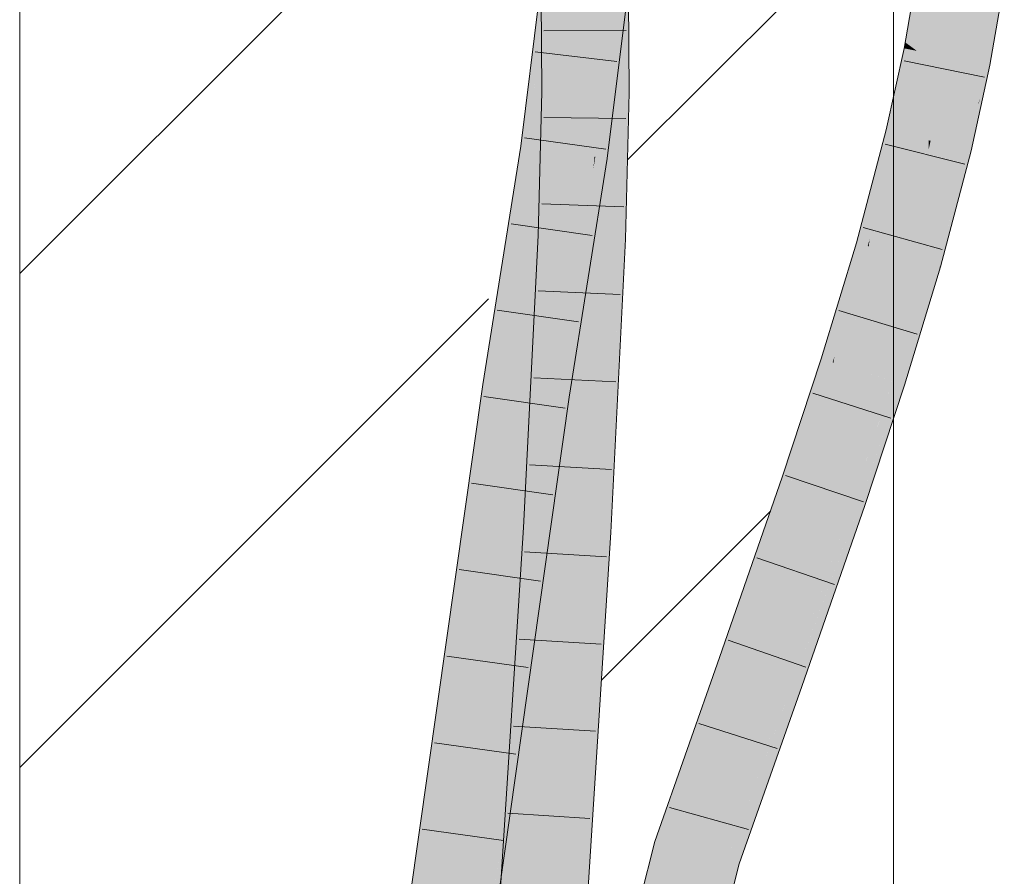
# Model space of a CAD drawing. Extents: x -720 to 300, y 62 to 1162.
# Tile 129 of 143: x 163.96 to 166.77, y 817.11 to 819.56. Entities that reach past the tile are written whole.
import ezdxf
from ezdxf.lldxf.tags import DXFTag

# ---------------------------------------------------------------- set-up
doc = ezdxf.new("R2010")
doc.units = 0
doc.layers.get('0').update_dxf_attribs({"lineweight": 13})
doc.layers.add('E_Detail_Linie_Text_Bem', color=7, linetype='Continuous', lineweight=13)
for name, color, linetype, lineweight, true_color in [('E_Detail_Wandschraffur', 7, 'Continuous', 5, 0xc0c0c0), ('E_Leerrohr 25-A06G942U8I', 7, 'Continuous', 9, 0xff8000), ('E_Leerrohr 25-Shading', 7, 'Continuous', 9, 0xff8000)]:
    doc.layers.add(name, color=color, linetype=linetype, lineweight=lineweight, true_color=true_color)
tags = doc.linetypes.add('fein_strichliert', pattern=[4, 1, -2, 1]).pattern_tags.tags
tags[8:9] = [DXFTag(74, 4), DXFTag(75, 0), DXFTag(340, '0'), DXFTag(46, 0.0), DXFTag(50, 0.0), DXFTag(44, 0.0), DXFTag(45, 0.0)]
tags[6:7] = [DXFTag(74, 4), DXFTag(75, 0), DXFTag(340, '0'), DXFTag(46, 0.0), DXFTag(50, 0.0), DXFTag(44, 0.0), DXFTag(45, 0.0)]
tags[4:5] = [DXFTag(74, 4), DXFTag(75, 0), DXFTag(340, '0'), DXFTag(46, 0.0), DXFTag(50, 0.0), DXFTag(44, 0.0), DXFTag(45, 0.0)]

# ---------------------------------------------------------------- blocks, each defined once
blk = doc.blocks.new('Shading-A06G93Y98I', base_point=(164.3113, 821.6645))
at = {"layer": 'E_Leerrohr 25-Shading', "color": 43, "true_color": 0xd7ab7f}
for points in [[(165.5004, 819.8533), (165.4822, 819.8549), (165.4203, 819.194), (165.4084, 819.1957)], [(165.4203, 819.194), (165.4253, 819.1933), (165.5004, 819.8533), (165.508, 819.8527)], [(166.5385, 819.7023), (166.5254, 819.7042), (166.4893, 819.4953)], [(166.4893, 819.4953), (166.5043, 819.4843), (166.5385, 819.7023), (166.5512, 819.7004)], [(166.5512, 819.7004), (166.5043, 819.4843), (166.5585, 819.6994), (166.5142, 819.4771)], [(166.5585, 819.6994), (166.5142, 819.4771), (166.5616, 819.699), (166.5199, 819.4729)], [(166.5199, 819.4729), (166.5223, 819.4711), (166.5616, 819.699)], [(165.4084, 819.1957), (165.4605, 819.6614), (165.389, 819.1984), (165.4472, 819.6621)], [(165.4491, 819.4097), (165.4616, 819.6858), (165.447, 819.6868)], [(165.6751, 819.5523), (165.6605, 819.6723), (165.665, 819.553)], [(165.6971, 819.6698), (165.6605, 819.6723), (165.698, 819.5505), (165.6751, 819.5523)], [(165.6607, 819.6504), (165.664, 819.5531), (165.6605, 819.6723), (165.665, 819.553)], [(166.6957, 819.437), (166.7169, 819.4329), (166.7366, 819.6737), (166.7351, 819.5985)], [(165.6607, 819.6504), (165.6003, 819.1684), (165.6613, 819.6503), (165.6026, 819.1681)], [(165.6613, 819.6503), (165.6026, 819.1681), (165.6973, 819.6484), (165.6365, 819.1633)], [(165.6697, 819.3521), (165.671, 819.3521), (165.6614, 819.5533), (165.6607, 819.6504)], [(166.7602, 819.6602), (166.7351, 819.5985), (166.7542, 819.5606), (166.7317, 819.4299)], [(166.7169, 819.4329), (166.7317, 819.4299), (166.7351, 819.5985)], [(165.4491, 819.4097), (165.4745, 819.3538), (165.4563, 819.5687), (165.4763, 819.5672)], [(165.4745, 819.3538), (165.4861, 819.3536), (165.4763, 819.5672), (165.4845, 819.5666)], [(165.6614, 819.5533), (165.6629, 819.3521), (165.6697, 819.3521)], [(165.664, 819.5531), (165.671, 819.3521), (165.665, 819.553), (165.6727, 819.3521)], [(165.6727, 819.3521), (165.6995, 819.3518), (165.665, 819.553), (165.6751, 819.5523)], [(165.6751, 819.5523), (165.6995, 819.3518), (165.698, 819.5505)], [(166.4864, 819.4781), (166.5023, 819.475), (166.4893, 819.4953), (166.5043, 819.4843)], [(166.5023, 819.475), (166.4864, 819.4781), (166.4388, 819.2439), (166.4351, 819.2448)], [(166.4388, 819.2439), (166.4536, 819.2403), (166.5023, 819.475), (166.5134, 819.4728)], [(166.5134, 819.4728), (166.4536, 819.2403), (166.5197, 819.4716), (166.4631, 819.238)], [(166.5197, 819.4716), (166.4631, 819.238), (166.5223, 819.4711), (166.4684, 819.2366)], [(166.4684, 819.2366), (166.4706, 819.2361), (166.5223, 819.4711)], [(166.5043, 819.4843), (166.5023, 819.475), (166.5142, 819.4771), (166.5134, 819.4728)], [(166.5142, 819.4771), (166.5134, 819.4728), (166.5199, 819.4729), (166.5197, 819.4716)], [(166.5197, 819.4716), (166.5223, 819.4711), (166.5199, 819.4729)], [(166.6423, 819.194), (166.6706, 819.187), (166.6957, 819.437), (166.6817, 819.239)], [(166.6957, 819.437), (166.6817, 819.239), (166.7169, 819.4329), (166.7026, 819.3372)], [(165.4745, 819.3538), (165.4491, 819.4097), (165.4495, 819.3539)], [(166.6841, 819.2134), (166.7317, 819.4299), (166.7169, 819.4329)], [(165.4745, 819.3538), (165.4495, 819.3539), (165.46, 818.9415), (165.4395, 818.9423)], [(165.46, 818.9415), (165.4733, 818.9409), (165.4745, 819.3538), (165.4861, 819.3536)], [(165.4733, 818.9409), (165.4761, 818.9408), (165.4861, 819.3536)], [(165.6697, 819.3521), (165.6629, 819.3521), (165.671, 818.9326), (165.6527, 818.9333)], [(165.671, 819.3521), (165.6697, 819.3521), (165.6703, 819.1584)], [(165.671, 818.9326), (165.671, 819.3521), (165.6703, 819.1584)], [(165.671, 818.9326), (165.6726, 818.9326), (165.671, 819.3521), (165.6727, 819.3521)], [(165.6893, 818.9318), (165.6995, 819.3518), (165.6726, 818.9326), (165.6727, 819.3521)], [(166.6997, 819.3239), (166.6817, 819.239), (166.6841, 819.2134), (166.6778, 819.1852)], [(166.6997, 819.3239), (166.6841, 819.2134), (166.6994, 819.3162)], [(166.7026, 819.3372), (166.6997, 819.3239), (166.6994, 819.3162)], [(166.4631, 819.238), (166.3983, 819.0193), (166.4684, 819.2366), (166.3917, 818.9662)], [(166.4536, 819.2403), (166.4074, 819.0919), (166.4631, 819.238), (166.3983, 819.0193)], [(166.4188, 819.1833), (166.4074, 819.0919), (166.4388, 819.2439), (166.4536, 819.2403)], [(166.4388, 819.2439), (166.4351, 819.2448), (166.4188, 819.1833)], [(166.6706, 819.187), (166.6778, 819.1852), (166.6817, 819.239)], [(166.3874, 818.9319), (166.3849, 818.9116), (166.4706, 819.2361)], [(166.4684, 819.2366), (166.3917, 818.9662), (166.4706, 819.2361), (166.3874, 818.9319)], [(165.389, 819.1984), (165.2807, 818.5162), (165.3348, 818.6234), (165.317, 818.5109)], [(165.4084, 819.1957), (165.389, 819.1984), (165.3348, 818.6234)], [(165.4203, 819.194), (165.4084, 819.1957), (165.3348, 818.6234)], [(165.3348, 818.6234), (165.4253, 819.1933), (165.4203, 819.194)], [(166.3497, 818.9216), (166.354, 818.9204), (166.4188, 819.1833), (166.4074, 819.0919)], [(166.5823, 818.8556), (166.6706, 819.187), (166.633, 819.1589), (166.6423, 819.194)], [(166.6706, 819.187), (166.608, 818.9327), (166.6778, 819.1852), (166.6057, 818.912)], [(166.608, 818.9327), (166.6706, 819.187), (166.6116, 818.9655)], [(165.597, 819.1337), (165.6003, 819.1684), (165.4919, 818.4857)], [(165.6365, 819.1633), (165.6026, 819.1681), (165.5465, 818.5958), (165.597, 819.1337)], [(165.6026, 819.1681), (165.6003, 819.1684), (165.597, 819.1337)], [(166.633, 819.1589), (166.5549, 818.8634), (166.5676, 818.8598)], [(166.5823, 818.8556), (166.633, 819.1589), (166.5676, 818.8598)], [(165.5465, 818.5958), (165.597, 819.1337), (165.5267, 818.4807), (165.4919, 818.4857)], [(166.4074, 819.0919), (166.354, 818.9204), (166.3983, 819.0193), (166.3679, 818.9164)], [(166.3983, 819.0193), (166.3679, 818.9164), (166.3917, 818.9662), (166.3769, 818.9139)], [(166.3917, 818.9662), (166.3769, 818.9139), (166.3874, 818.9319), (166.3821, 818.9124)], [(166.5823, 818.8556), (166.5885, 818.8538), (166.6103, 818.9608)], [(166.6103, 818.9608), (166.5885, 818.8538), (166.6116, 818.9655), (166.608, 818.9327)], [(165.46, 818.9415), (165.4395, 818.9423), (165.4119, 818.1066), (165.3972, 818.1075)], [(165.4119, 818.1066), (165.421, 818.106), (165.46, 818.9415), (165.4733, 818.9409)], [(165.4733, 818.9409), (165.421, 818.106), (165.4761, 818.9408), (165.4292, 818.1055)], [(165.4292, 818.1055), (165.4338, 818.1053), (165.4761, 818.9408)], [(165.6458, 818.0925), (165.6527, 818.9333), (165.6102, 818.0947)], [(165.6458, 818.0925), (165.6575, 818.4597), (165.6527, 818.9333), (165.671, 818.9326)], [(165.6468, 818.0925), (165.6893, 818.9318), (165.6458, 818.0925), (165.6726, 818.9326)], [(165.6575, 818.4597), (165.6726, 818.9326), (165.671, 818.9326)], [(166.3821, 818.9124), (166.3849, 818.9116), (166.3874, 818.9319)], [(166.608, 818.9327), (166.5885, 818.8538), (166.6057, 818.912), (166.5902, 818.8534)], [(166.2867, 818.5959), (166.2841, 818.5787), (166.3849, 818.9116)], [(166.3821, 818.9124), (166.2923, 818.6323), (166.3849, 818.9116), (166.2867, 818.5959)], [(166.3769, 818.9139), (166.2999, 818.6812), (166.3821, 818.9124), (166.2923, 818.6323)], [(166.3679, 818.9164), (166.3103, 818.749), (166.3769, 818.9139), (166.2999, 818.6812)], [(166.3238, 818.8363), (166.3103, 818.749), (166.354, 818.9204), (166.3679, 818.9164)], [(166.354, 818.9204), (166.3497, 818.9216), (166.3238, 818.8363)], [(166.4625, 818.5222), (166.4766, 818.5178), (166.5356, 818.7994), (166.5549, 818.8634)], [(166.4766, 818.5178), (166.5029, 818.6018), (166.5549, 818.8634), (166.5676, 818.8598)], [(166.5885, 818.8538), (166.4977, 818.5812), (166.4875, 818.5143), (166.4814, 818.5162)], [(166.5885, 818.8538), (166.4875, 818.5143), (166.5823, 818.8273)], [(166.5823, 818.8556), (166.5028, 818.6017), (166.5885, 818.8538), (166.4977, 818.5812)], [(166.5029, 818.6018), (166.5823, 818.8556), (166.5676, 818.8598)], [(166.5823, 818.8273), (166.5902, 818.8534), (166.5885, 818.8538)], [(166.2491, 818.5897), (166.255, 818.5879), (166.3238, 818.8363), (166.3103, 818.749)], [(166.4526, 818.5253), (166.4625, 818.5222), (166.5356, 818.7994)], [(166.3103, 818.749), (166.255, 818.5879), (166.2999, 818.6812), (166.2677, 818.5839)], [(166.2999, 818.6812), (166.2677, 818.5839), (166.2923, 818.6323), (166.276, 818.5812)], [(166.2923, 818.6323), (166.276, 818.5812), (166.2867, 818.5959), (166.2816, 818.5795)], [(165.5267, 818.4807), (165.5282, 818.4804), (165.5465, 818.5958)], [(166.2816, 818.5795), (166.2841, 818.5787), (166.2867, 818.5959)], [(166.5028, 818.6017), (166.4766, 818.5178), (166.4977, 818.5812)], [(166.1843, 818.3218), (166.1721, 818.2394), (166.276, 818.5812), (166.2841, 818.5787)], [(166.2677, 818.5839), (166.1924, 818.377), (166.276, 818.5812), (166.1843, 818.3218)], [(166.2032, 818.4504), (166.1924, 818.377), (166.255, 818.5879), (166.2677, 818.5839)], [(166.255, 818.5879), (166.2491, 818.5897), (166.2032, 818.4504)], [(166.4977, 818.5812), (166.4766, 818.5178), (166.4814, 818.5162)], [(165.317, 818.5109), (165.2807, 818.5162), (164.8054, 814.9099), (164.9221, 815.8129)], [(164.9221, 815.8129), (165.2807, 818.5162), (165.1789, 817.7991)], [(166.346, 818.1801), (166.3583, 818.1758), (166.4126, 818.4039), (166.4526, 818.5253)], [(166.3583, 818.1758), (166.3873, 818.2598), (166.4526, 818.5253), (166.4625, 818.5222)], [(166.3583, 818.1758), (166.4814, 818.5162), (166.4766, 818.5178)], [(166.3583, 818.1758), (166.3741, 818.1705), (166.4814, 818.5162), (166.4486, 818.3962)], [(166.3873, 818.2598), (166.4766, 818.5178), (166.4625, 818.5222)], [(166.4486, 818.3962), (166.4875, 818.5143), (166.4814, 818.5162)], [(165.2496, 816.647), (165.4919, 818.4857), (164.9346, 814.5626)], [(165.5267, 818.4807), (165.4919, 818.4857), (165.2496, 816.647)], [(165.3297, 817.0834), (165.5282, 818.4804), (165.3162, 817.0875), (165.5267, 818.4807)], [(166.1375, 818.2512), (166.1456, 818.2484), (166.2032, 818.4504), (166.1924, 818.377)], [(166.3394, 818.1823), (166.346, 818.1801), (166.4126, 818.4039)], [(166.1924, 818.377), (166.1456, 818.2484), (166.1843, 818.3218), (166.157, 818.2446)], [(166.157, 818.2446), (166.1721, 818.2394), (166.1843, 818.3218)], [(165.9921, 817.7227), (166.1721, 818.2394), (166.054, 818.0118), (166.1456, 818.2484)], [(166.1456, 818.2484), (166.1375, 818.2512), (166.054, 818.0118)], [(166.1659, 817.6618), (166.1684, 817.6609), (166.2612, 817.9578), (166.3394, 818.1823)], [(166.1684, 817.6609), (166.2688, 817.9333), (166.3394, 818.1823), (166.346, 818.1801)], [(166.1935, 817.6522), (166.3741, 818.1705), (166.1684, 817.6609), (166.3583, 818.1758)], [(166.2688, 817.9333), (166.3583, 818.1758), (166.346, 818.1801)], [(165.3781, 817.6137), (165.4119, 818.1066), (165.3351, 817.1304), (165.3972, 818.1075)], [(165.421, 818.106), (165.4119, 818.1066), (165.3731, 817.4943), (165.3633, 817.3995)], [(165.4338, 818.1053), (165.421, 818.106), (165.4272, 818.0216), (165.3731, 817.4943)], [(165.4338, 818.1053), (165.4272, 818.0216), (165.4304, 818.0527)], [(165.5075, 816.4805), (165.4778, 815.9215), (165.6102, 818.0947), (165.5184, 816.1795)], [(165.6102, 818.0947), (165.5184, 816.1795), (165.6429, 818.0314), (165.5296, 816.2506)], [(165.6102, 818.0947), (165.6429, 818.0314), (165.6458, 818.0925)], [(165.6429, 818.0314), (165.6468, 818.0925), (165.6458, 818.0925)], [(165.4272, 818.0216), (165.2514, 815.7709), (165.4304, 818.0527), (165.2592, 815.7704)], [(165.4292, 818.0365), (165.316, 816.5281), (165.2789, 815.769), (165.2616, 815.7702)], [(165.2851, 815.7686), (165.4304, 818.0527), (165.2789, 815.769), (165.4292, 818.0365)], [(165.3633, 817.3995), (165.2514, 815.7709), (165.4272, 818.0216)], [(165.9921, 817.7227), (166.054, 818.0118), (165.9575, 817.7347)], [(166.1589, 817.6642), (166.1659, 817.6618), (166.2612, 817.9578)], [(165.1789, 817.7991), (164.8619, 815.4835), (164.9221, 815.8129), (164.8142, 814.9994)], [(164.8619, 815.4835), (165.1789, 817.7991), (164.889, 815.7585)], [(165.9921, 817.7227), (165.9575, 817.7347), (165.8081, 817.1988), (165.7727, 817.2081)], [(166.0145, 817.1445), (166.1935, 817.6522), (165.9791, 817.1537), (166.1684, 817.6609)], [(166.1589, 817.6642), (166.0686, 817.4078), (166.1473, 817.6045), (166.0253, 817.2775)], [(166.1589, 817.6642), (166.1473, 817.6045), (166.1659, 817.6618)], [(166.1473, 817.6045), (166.1684, 817.6609), (166.1659, 817.6618)], [(165.3633, 817.3995), (165.3781, 817.6137), (165.334, 817.1138), (165.3351, 817.1304)], [(166.0686, 817.4078), (165.9791, 817.1537), (166.0253, 817.2775)], [(165.2486, 815.7711), (165.2514, 815.7709), (165.334, 817.1138), (165.3633, 817.3995)], [(165.8081, 817.1988), (165.7727, 817.2081), (165.6826, 816.7044), (165.7165, 816.9841)], [(165.7165, 816.9841), (165.7727, 817.2081), (165.7171, 816.989)], [(166.0145, 817.1445), (165.9791, 817.1537), (165.7158, 816.0034), (165.6878, 816.0068)], [(165.7244, 816.0023), (166.0145, 817.1445), (165.7158, 816.0034)]]:
    blk.add_solid(points, dxfattribs=at)
at = {"layer": 'E_Leerrohr 25-Shading', "color": 31, "true_color": 0xfabd7f}
for points in [[(165.4253, 819.1933), (165.5078, 819.6914), (165.508, 819.8527)], [(165.5128, 819.1808), (165.6003, 819.1684), (165.5961, 819.8452), (165.6841, 819.8376)], [(166.5923, 819.6945), (166.5616, 819.699), (166.5438, 819.4669), (166.5223, 819.4711)], [(166.609, 819.454), (166.6491, 819.6863), (166.5438, 819.4669), (166.5923, 819.6945)], [(166.6491, 819.6863), (166.609, 819.454), (166.6155, 819.4528)], [(166.6312, 819.4497), (166.6568, 819.6852), (166.6155, 819.4528), (166.6491, 819.6863)], [(166.6593, 819.4442), (166.6752, 819.6826), (166.6312, 819.4497), (166.6568, 819.6852)], [(166.6957, 819.437), (166.7366, 819.6737), (166.6593, 819.4442), (166.6752, 819.6826)], [(165.5024, 819.6591), (165.4253, 819.1933), (165.5078, 819.6587), (165.5072, 819.1816)], [(165.5078, 819.6587), (165.5072, 819.1816), (165.5616, 819.6558)], [(165.5072, 819.1816), (165.5706, 819.6553), (165.5616, 819.6558)], [(165.5723, 819.6553), (165.5706, 819.6553), (165.5128, 819.1808), (165.5072, 819.1816)], [(165.5545, 819.353), (165.5574, 819.353), (165.5723, 819.6555), (165.573, 819.5599)], [(165.573, 819.5599), (165.6614, 819.5533), (165.5723, 819.6555), (165.6607, 819.6504)], [(165.4845, 819.5666), (165.4861, 819.3536), (165.5046, 819.5651)], [(165.5046, 819.5651), (165.4861, 819.3536), (165.5414, 819.5623)], [(165.5503, 819.3531), (165.5642, 819.5606), (165.4861, 819.3536), (165.5414, 819.5623)], [(165.5642, 819.5606), (165.5503, 819.3531), (165.5667, 819.5604), (165.5545, 819.353)], [(165.5574, 819.353), (165.5745, 819.3529), (165.573, 819.5599)], [(165.5745, 819.3529), (165.6629, 819.3521), (165.573, 819.5599), (165.6614, 819.5533)], [(166.5438, 819.4669), (166.5223, 819.4711), (166.4881, 819.2318), (166.4706, 819.2361)], [(166.5565, 819.215), (166.609, 819.454), (166.4881, 819.2318), (166.5438, 819.4669)], [(166.609, 819.454), (166.5565, 819.215), (166.5619, 819.2137)], [(166.575, 819.2104), (166.6155, 819.4528), (166.5619, 819.2137), (166.609, 819.454)], [(166.5989, 819.2046), (166.6312, 819.4497), (166.575, 819.2104), (166.6155, 819.4528)], [(166.6371, 819.1953), (166.6593, 819.4442), (166.5989, 819.2046), (166.6312, 819.4497)], [(166.6423, 819.194), (166.6957, 819.437), (166.6371, 819.1953), (166.6593, 819.4442)], [(165.5188, 819.3533), (165.4861, 819.3536), (165.4891, 818.9402), (165.4761, 818.9408)], [(165.516, 818.9391), (165.5503, 819.3531), (165.4891, 818.9402), (165.5188, 819.3533)], [(165.5503, 819.3531), (165.516, 818.9391), (165.5414, 819.1768), (165.5197, 818.939)], [(165.5197, 818.939), (165.5644, 818.9371), (165.5574, 819.353), (165.5745, 819.3529)], [(165.5503, 819.3531), (165.5414, 819.1768), (165.5545, 819.353)], [(165.5414, 819.1768), (165.5574, 819.353), (165.5545, 819.353)], [(165.5745, 819.3529), (165.5644, 818.9371), (165.571, 818.9368)], [(165.6527, 818.9333), (165.6629, 819.3521), (165.571, 818.9368), (165.5745, 819.3529)], [(166.434, 819.0227), (166.4881, 819.2318), (166.3849, 818.9116), (166.4706, 819.2361)], [(166.4699, 818.8875), (166.5565, 819.215), (166.4038, 818.9062), (166.4881, 819.2318)], [(166.5563, 819.1883), (166.5565, 819.215), (166.4896, 818.8819), (166.4699, 818.8875)], [(166.5989, 819.2046), (166.575, 819.2104), (166.5552, 818.9195), (166.556, 819.1095)], [(166.556, 819.1095), (166.575, 819.2104), (166.5563, 819.1883), (166.5619, 819.2137)], [(166.5619, 819.2137), (166.5565, 819.215), (166.5563, 819.1883)], [(165.4253, 819.1933), (165.3348, 818.6234), (165.4044, 818.4983), (165.3203, 818.5104)], [(165.5072, 819.1816), (165.4253, 819.1933), (165.4044, 818.4983)], [(165.5128, 819.1808), (165.5072, 819.1816), (165.4044, 818.4983)], [(166.556, 819.1095), (166.5563, 819.1883), (166.5119, 818.8756), (166.4896, 818.8819)], [(166.5552, 818.9195), (166.5549, 818.8634), (166.6371, 819.1953), (166.633, 819.1589)], [(166.5552, 818.9195), (166.6371, 819.1953), (166.5989, 819.2046)], [(166.633, 819.1589), (166.6423, 819.194), (166.6371, 819.1953)], [(165.4044, 818.4983), (165.4919, 818.4857), (165.5128, 819.1808), (165.6003, 819.1684)], [(166.5119, 818.8756), (166.5469, 818.8657), (166.556, 819.1095), (166.5552, 818.9195)], [(166.434, 819.0227), (166.3849, 818.9116), (166.3948, 818.9088)], [(166.4038, 818.9062), (166.434, 819.0227), (166.3948, 818.9088)], [(165.4891, 818.9402), (165.4761, 818.9408), (165.4338, 818.1053)], [(165.4358, 818.1052), (165.516, 818.9391), (165.4338, 818.1053), (165.4891, 818.9402)], [(165.4358, 818.1052), (165.522, 818.1), (165.5197, 818.939), (165.5644, 818.9371)], [(165.4358, 818.1052), (165.5197, 818.939), (165.4727, 818.4886)], [(165.5197, 818.939), (165.516, 818.9391), (165.4727, 818.4886)], [(165.5644, 818.9371), (165.522, 818.1), (165.533, 818.0993)], [(165.5529, 818.0981), (165.571, 818.9368), (165.533, 818.0993), (165.5644, 818.9371)], [(165.6102, 818.0947), (165.6527, 818.9333), (165.5529, 818.0981), (165.571, 818.9368)], [(166.3849, 818.9116), (166.2841, 818.5787), (166.3948, 818.9088)], [(166.2841, 818.5787), (166.4038, 818.9062), (166.3948, 818.9088)], [(166.2841, 818.5787), (166.3496, 818.7403), (166.4038, 818.9062), (166.3854, 818.84)], [(166.3683, 818.552), (166.4699, 818.8875), (166.3103, 818.5704), (166.4038, 818.9062)], [(166.5469, 818.8657), (166.5549, 818.8634), (166.5552, 818.9195)], [(166.3683, 818.552), (166.4401, 818.5293), (166.4699, 818.8875), (166.4566, 818.6087)], [(166.4699, 818.8875), (166.4566, 818.6087), (166.5119, 818.8756)], [(166.4566, 818.6087), (166.5469, 818.8657), (166.5119, 818.8756)], [(166.4566, 818.6087), (166.4526, 818.5253), (166.5469, 818.8657), (166.5356, 818.7994)], [(166.5356, 818.7994), (166.5549, 818.8634), (166.5469, 818.8657)], [(166.3496, 818.7403), (166.375, 818.8028), (166.3854, 818.84)], [(166.2931, 818.5758), (166.375, 818.8028), (166.291, 818.5765), (166.3496, 818.7403)], [(166.3103, 818.5704), (166.375, 818.8028), (166.2931, 818.5758)], [(166.3496, 818.7403), (166.2841, 818.5787), (166.291, 818.5765)], [(165.3348, 818.6234), (165.317, 818.5109), (165.3203, 818.5104)], [(166.4401, 818.5293), (166.4526, 818.5253), (166.4566, 818.6087)], [(166.291, 818.5765), (166.2841, 818.5787), (166.1721, 818.2394)], [(166.1734, 818.239), (166.2931, 818.5758), (166.1721, 818.2394), (166.291, 818.5765)], [(166.2101, 818.2264), (166.3103, 818.5704), (166.1734, 818.239), (166.2931, 818.5758)], [(166.2558, 818.2108), (166.3683, 818.552), (166.2101, 818.2264), (166.3103, 818.5704)], [(166.4526, 818.5253), (166.3683, 818.552), (166.3394, 818.1823), (166.2558, 818.2108)], [(165.317, 818.5109), (164.8054, 814.9099), (164.8468, 814.5732), (164.7731, 814.5822)], [(165.3203, 818.5104), (165.317, 818.5109), (164.8468, 814.5732)], [(165.4044, 818.4983), (165.3203, 818.5104), (164.8468, 814.5732)], [(164.8468, 814.5732), (164.9346, 814.5626), (165.4044, 818.4983), (165.4919, 818.4857)], [(166.1734, 818.239), (166.1721, 818.2394), (165.9921, 817.7227)], [(166.0523, 817.7016), (166.2101, 818.2264), (165.9921, 817.7227), (166.1734, 818.239)], [(166.0755, 817.6935), (166.2558, 818.2108), (166.0523, 817.7016), (166.2101, 818.2264)], [(166.3394, 818.1823), (166.2558, 818.2108), (166.1589, 817.6642), (166.0755, 817.6935)], [(165.3733, 815.7627), (165.522, 818.1), (165.4304, 818.0527), (165.4358, 818.1052)], [(165.522, 818.1), (165.3733, 815.7627), (165.3884, 815.7617)], [(165.522, 818.1), (165.3884, 815.7617), (165.5063, 817.494), (165.4301, 815.7589)], [(165.4358, 818.1052), (165.4338, 818.1053), (165.4304, 818.0527)], [(165.5529, 818.0981), (165.5063, 817.494), (165.468, 815.8594), (165.4637, 815.84)], [(165.5529, 818.0981), (165.468, 815.8594), (165.5075, 816.4805)], [(165.522, 818.1), (165.5063, 817.494), (165.533, 818.0993)], [(165.5063, 817.494), (165.5529, 818.0981), (165.533, 818.0993)], [(165.5075, 816.4805), (165.6102, 818.0947), (165.5529, 818.0981)], [(165.3733, 815.7627), (165.4304, 818.0527), (165.2851, 815.7686)], [(165.8936, 817.1763), (166.0523, 817.7016), (165.8081, 817.1988), (165.9921, 817.7227)], [(165.8936, 817.1763), (166.0755, 817.6935), (166.0523, 817.7016)], [(166.1589, 817.6642), (166.0755, 817.6935), (165.9791, 817.1537), (165.8936, 817.1763)], [(165.5063, 817.494), (165.4301, 815.7589), (165.4637, 815.84), (165.4452, 815.7579)], [(165.8936, 817.1763), (165.8081, 817.1988), (165.6705, 816.2975), (165.6817, 816.6741)], [(165.6817, 816.6741), (165.8081, 817.1988), (165.6826, 816.7044)], [(165.6878, 816.0068), (165.9791, 817.1537), (165.6705, 816.2975), (165.8936, 817.1763)]]:
    blk.add_solid(points, dxfattribs=at)
blk = doc.blocks.new('Referenz-A06G94308I')
at = {"layer": 'E_Detail_Linie_Text_Bem', "linetype": 'Continuous', "ltscale": 0.13}
for p, q in [((163.9555, 810.8802), (163.9555, 822.6802)), ((166.4555, 822.6802), (166.4555, 782.6802))]:
    blk.add_line(p, q, dxfattribs=at)
at = {"layer": 'E_Detail_Wandschraffur', "linetype": 'ByBlock', "ltscale": 0.13}
for p, q in [((163.9555, 818.8342), (165.3764, 820.2551)), ((165.6199, 817.6702), (166.1036, 818.1539))]:
    blk.add_line(p, q, dxfattribs=at)
at = {"layer": 'E_Detail_Wandschraffur', "linetype": 'fein_strichliert', "ltscale": 0.13}
for p, q in [((165.6948, 819.1593), (166.4555, 819.92)), ((163.9555, 817.42), (165.2971, 818.7617))]:
    blk.add_line(p, q, dxfattribs=at)
at = {"layer": 'E_Leerrohr 25-A06G942U8I', "linetype": 'Continuous', "ltscale": 0.13}
for p, q in [((165.389, 819.1985), (165.4715, 819.8558)), ((165.6365, 819.1632), (165.7206, 819.8345)), ((165.4465, 819.7544), (165.4495, 819.354)), ((165.6965, 819.7598), (165.6995, 819.3518)), ((166.5254, 819.7042), (166.4864, 819.4782)), ((166.7728, 819.6685), (166.7317, 819.43)), ((165.4557, 819.5284), (165.6907, 819.5295)), ((165.6637, 819.4402), (165.4304, 819.468)), ((166.4864, 819.4782), (166.4351, 819.2448)), ((166.4863, 819.4429), (166.7165, 819.396)), ((166.7317, 819.43), (166.6778, 819.1852)), ((165.4495, 819.354), (165.4395, 818.9423)), ((165.6995, 819.3518), (165.6893, 818.9318)), ((165.4552, 819.2807), (165.6902, 819.2773)), ((166.4351, 819.2448), (166.3497, 818.9216)), ((165.6323, 819.1897), (165.3996, 819.2223)), ((165.2807, 818.5162), (165.389, 819.1985)), ((166.4321, 819.2042), (166.66, 819.1472)), ((166.6778, 819.1852), (166.5902, 818.8534)), ((165.5282, 818.4804), (165.6365, 819.1632)), ((165.4492, 819.0331), (165.684, 819.025)), ((165.5939, 818.9424), (165.3613, 818.9756)), ((166.369, 818.9655), (166.5954, 818.9025)), ((165.4395, 818.9423), (165.3972, 818.1075)), ((165.6893, 818.9318), (165.6468, 818.0925)), ((166.3497, 818.9216), (166.2491, 818.5897)), ((166.5902, 818.8534), (166.4875, 818.5143)), ((165.439, 818.7846), (165.6738, 818.774)), ((165.5547, 818.6954), (165.3221, 818.7288)), ((166.2989, 818.7282), (166.5239, 818.6602)), ((166.2491, 818.5897), (166.1375, 818.2512)), ((165.4264, 818.5356), (165.6611, 818.5236)), ((164.7228, 814.5883), (165.2807, 818.5162)), ((166.4875, 818.5143), (166.3741, 818.1705)), ((164.9709, 814.5581), (165.5282, 818.4804)), ((165.516, 818.4483), (165.2834, 818.4819)), ((166.2248, 818.4919), (166.4484, 818.4196)), ((165.4138, 818.2865), (165.6484, 818.2733)), ((166.147, 818.2562), (166.3695, 818.1804)), ((165.4809, 818.201), (165.2482, 818.2342)), ((166.1375, 818.2512), (165.9575, 817.7348)), ((166.3741, 818.1705), (166.1934, 817.6522)), ((165.3972, 818.1075), (165.2486, 815.7711)), ((165.6468, 818.0925), (165.498, 815.7544)), ((165.4003, 818.0374), (165.6348, 818.0232)), ((166.065, 818.0205), (166.2872, 817.9438)), ((165.4457, 817.9536), (165.2131, 817.9865)), ((165.3844, 817.788), (165.619, 817.7736)), ((165.9829, 817.7848), (166.2047, 817.7074)), ((165.4106, 817.7063), (165.1779, 817.7389)), ((165.9575, 817.7348), (165.7727, 817.2081)), ((166.1934, 817.6522), (166.0145, 817.1445)), ((165.3685, 817.5386), (165.6031, 817.5241)), ((165.8991, 817.5459), (166.123, 817.4745)), ((165.3755, 817.4589), (165.1427, 817.4912)), ((165.8149, 817.306), (166.0413, 817.2427)), ((165.3527, 817.2892), (165.5872, 817.2745)), ((165.3403, 817.2116), (165.1075, 817.2435)), ((165.7727, 817.2081), (164.537, 812.3414)), ((166.0145, 817.1445), (164.7816, 812.2898))]:
    blk.add_line(p, q, dxfattribs=at)

msp = doc.modelspace()

# ---------------------------------------------------------------- block references
at = {"color": 8, "lineweight": 25, "ltscale": 0.25, "true_color": 0x808080}
msp.add_blockref('Referenz-A06G94308I', (0, 0), dxfattribs=at)
msp.add_blockref('Shading-A06G93Y98I', (164.3113, 821.6645))

doc.saveas('drawing.dxf')
